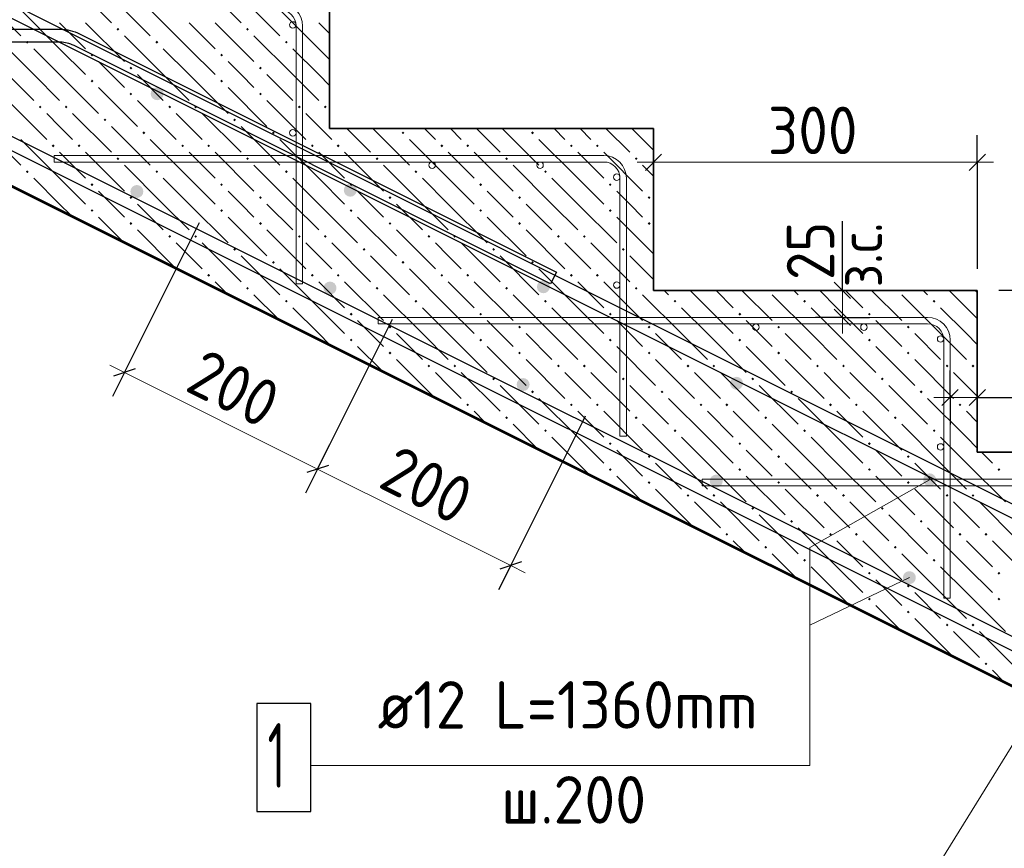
# Model space of a CAD drawing. Header units: millimetres. Extents: x 0 to 21000, y -5 to 14850.
# Tile 6 of 23: x 8725 to 11005, y 10336 to 12256. Entities that reach past the tile are written whole.
import ezdxf

# ---------------------------------------------------------------- set-up
doc = ezdxf.new("R2010")
doc.units = ezdxf.units.MM
doc.layers.add('ЖБ Лестница', color=7, linetype='Continuous', lineweight=25, true_color=0xe0e0ff)
for name, color, linetype, lineweight in [('Лестница', 7, 'Continuous', 25), ('Обрамление проемов стержнями', 7, 'Continuous', 25), ('Позиционная метка линия выноска', 7, 'Continuous', 13), ('Размерная линия_ общее', 7, 'Continuous', 13), ('Фоновоя арматура Х1', 7, 'Continuous', 25)]:
    doc.layers.add(name, color=color, linetype=linetype, lineweight=lineweight)
doc.layers.add('Размерная выноска', color=7, linetype='Continuous')
doc.styles.add('ISOCPEUR', font='txt')

msp = doc.modelspace()

# ---------------------------------------------------------------- hatches: boundary and pattern name
at = {"layer": 'ЖБ Лестница', "linetype": 'Continuous', "lineweight": 18, "transparency": 33554687}
for points in [[(8949.7, 12233.4), (8952.9, 12236.7), (8956.2, 12233.4), (8952.9, 12230.2)], [(9249.7, 12233.4), (9252.9, 12236.7), (9256.2, 12233.4), (9252.9, 12230.2)], [(8739.7, 12203.4), (8742.9, 12206.7), (8746.2, 12203.4), (8742.9, 12200.2)], [(9039.7, 12203.4), (9042.9, 12206.7), (9046.2, 12203.4), (9042.9, 12200.2)], [(9339.7, 12203.4), (9342.9, 12206.7), (9346.2, 12203.4), (9342.9, 12200.2)], [(8889.7, 12173.4), (8892.9, 12176.7), (8896.2, 12173.4), (8892.9, 12170.2)], [(9189.7, 12173.4), (9192.9, 12176.7), (9196.2, 12173.4), (9192.9, 12170.2)], [(8979.7, 12143.4), (8982.9, 12146.7), (8986.2, 12143.4), (8982.9, 12140.2)], [(9279.7, 12143.4), (9282.9, 12146.7), (9286.2, 12143.4), (9282.9, 12140.2)], [(8889.7, 12113.4), (8892.9, 12116.7), (8896.2, 12113.4), (8892.9, 12110.2)], [(9189.7, 12113.4), (9192.9, 12116.7), (9196.2, 12113.4), (9192.9, 12110.2)], [(8979.7, 12083.4), (8982.9, 12086.7), (8986.2, 12083.4), (8982.9, 12080.2)], [(9279.7, 12083.4), (9282.9, 12086.7), (9286.2, 12083.4), (9282.9, 12080.2)], [(8769.7, 12053.4), (8772.9, 12056.7), (8776.2, 12053.4), (8772.9, 12050.2)], [(8829.7, 12053.4), (8832.9, 12056.7), (8836.2, 12053.4), (8832.9, 12050.2)], [(9069.7, 12053.4), (9072.9, 12056.7), (9076.2, 12053.4), (9072.9, 12050.2)], [(9129.7, 12053.4), (9132.9, 12056.7), (9136.2, 12053.4), (9132.9, 12050.2)], [(9369.7, 12053.4), (9372.9, 12056.7), (9376.2, 12053.4), (9372.9, 12050.2)], [(9429.7, 12053.4), (9432.9, 12056.7), (9436.2, 12053.4), (9432.9, 12050.2)], [(8919.7, 12023.4), (8922.9, 12026.7), (8926.2, 12023.4), (8922.9, 12020.2)], [(9219.7, 12023.4), (9222.9, 12026.7), (9226.2, 12023.4), (9222.9, 12020.2)], [(9009.7, 11993.4), (9012.9, 11996.7), (9016.2, 11993.4), (9012.9, 11990.2)], [(9309.7, 11993.4), (9312.9, 11996.7), (9316.2, 11993.4), (9312.9, 11990.2)], [(9609.7, 11993.4), (9612.9, 11996.7), (9616.2, 11993.4), (9612.9, 11990.2)], [(9909.7, 11993.4), (9912.9, 11996.7), (9916.2, 11993.4), (9912.9, 11990.2)], [(8799.7, 11963.4), (8802.9, 11966.7), (8806.2, 11963.4), (8802.9, 11960.2)], [(8859.7, 11963.4), (8862.9, 11966.7), (8866.2, 11963.4), (8862.9, 11960.2)], [(9099.7, 11963.4), (9102.9, 11966.7), (9106.2, 11963.4), (9102.9, 11960.2)], [(9159.7, 11963.4), (9162.9, 11966.7), (9166.2, 11963.4), (9162.9, 11960.2)], [(9399.7, 11963.4), (9402.9, 11966.7), (9406.2, 11963.4), (9402.9, 11960.2)], [(9459.7, 11963.4), (9462.9, 11966.7), (9466.2, 11963.4), (9462.9, 11960.2)], [(9699.7, 11963.4), (9702.9, 11966.7), (9706.2, 11963.4), (9702.9, 11960.2)], [(9759.7, 11963.4), (9762.9, 11966.7), (9766.2, 11963.4), (9762.9, 11960.2)], [(9999.7, 11963.4), (10002.9, 11966.7), (10006.2, 11963.4), (10002.9, 11960.2)], [(10059.7, 11963.4), (10062.9, 11966.7), (10066.2, 11963.4), (10062.9, 11960.2)], [(8949.7, 11933.4), (8952.9, 11936.7), (8956.2, 11933.4), (8952.9, 11930.2)], [(9249.7, 11933.4), (9252.9, 11936.7), (9256.2, 11933.4), (9252.9, 11930.2)], [(9549.7, 11933.4), (9552.9, 11936.7), (9556.2, 11933.4), (9552.9, 11930.2)], [(9849.7, 11933.4), (9852.9, 11936.7), (9856.2, 11933.4), (9852.9, 11930.2)], [(10149.7, 11933.4), (10152.9, 11936.7), (10156.2, 11933.4), (10152.9, 11930.2)], [(8739.7, 11903.4), (8742.9, 11906.7), (8746.2, 11903.4), (8742.9, 11900.2)], [(9039.7, 11903.4), (9042.9, 11906.7), (9046.2, 11903.4), (9042.9, 11900.2)], [(9339.7, 11903.4), (9342.9, 11906.7), (9346.2, 11903.4), (9342.9, 11900.2)], [(9639.7, 11903.4), (9642.9, 11906.7), (9646.2, 11903.4), (9642.9, 11900.2)], [(9939.7, 11903.4), (9942.9, 11906.7), (9946.2, 11903.4), (9942.9, 11900.2)], [(8889.7, 11873.4), (8892.9, 11876.7), (8896.2, 11873.4), (8892.9, 11870.2)], [(9189.7, 11873.4), (9192.9, 11876.7), (9196.2, 11873.4), (9192.9, 11870.2)], [(9489.7, 11873.4), (9492.9, 11876.7), (9496.2, 11873.4), (9492.9, 11870.2)], [(9789.7, 11873.4), (9792.9, 11876.7), (9796.2, 11873.4), (9792.9, 11870.2)], [(10089.7, 11873.4), (10092.9, 11876.7), (10096.2, 11873.4), (10092.9, 11870.2)], [(8979.7, 11843.4), (8982.9, 11846.7), (8986.2, 11843.4), (8982.9, 11840.2)], [(9279.7, 11843.4), (9282.9, 11846.7), (9286.2, 11843.4), (9282.9, 11840.2)], [(9579.7, 11843.4), (9582.9, 11846.7), (9586.2, 11843.4), (9582.9, 11840.2)], [(9879.7, 11843.4), (9882.9, 11846.7), (9886.2, 11843.4), (9882.9, 11840.2)], [(10179.7, 11843.4), (10182.9, 11846.7), (10186.2, 11843.4), (10182.9, 11840.2)], [(8889.7, 11813.4), (8892.9, 11816.7), (8896.2, 11813.4), (8892.9, 11810.2)], [(9189.7, 11813.4), (9192.9, 11816.7), (9196.2, 11813.4), (9192.9, 11810.2)], [(9489.7, 11813.4), (9492.9, 11816.7), (9496.2, 11813.4), (9492.9, 11810.2)], [(9789.7, 11813.4), (9792.9, 11816.7), (9796.2, 11813.4), (9792.9, 11810.2)], [(10089.7, 11813.4), (10092.9, 11816.7), (10096.2, 11813.4), (10092.9, 11810.2)], [(8979.7, 11783.4), (8982.9, 11786.7), (8986.2, 11783.4), (8982.9, 11780.2)], [(9279.7, 11783.4), (9282.9, 11786.7), (9286.2, 11783.4), (9282.9, 11780.2)], [(9579.7, 11783.4), (9582.9, 11786.7), (9586.2, 11783.4), (9582.9, 11780.2)], [(9879.7, 11783.4), (9882.9, 11786.7), (9886.2, 11783.4), (9882.9, 11780.2)], [(10179.7, 11783.4), (10182.9, 11786.7), (10186.2, 11783.4), (10182.9, 11780.2)], [(9069.7, 11753.4), (9072.9, 11756.7), (9076.2, 11753.4), (9072.9, 11750.2)], [(9129.7, 11753.4), (9132.9, 11756.7), (9136.2, 11753.4), (9132.9, 11750.2)], [(9369.7, 11753.4), (9372.9, 11756.7), (9376.2, 11753.4), (9372.9, 11750.2)], [(9429.7, 11753.4), (9432.9, 11756.7), (9436.2, 11753.4), (9432.9, 11750.2)], [(9669.7, 11753.4), (9672.9, 11756.7), (9676.2, 11753.4), (9672.9, 11750.2)], [(9729.7, 11753.4), (9732.9, 11756.7), (9736.2, 11753.4), (9732.9, 11750.2)], [(9969.7, 11753.4), (9972.9, 11756.7), (9976.2, 11753.4), (9972.9, 11750.2)], [(10029.7, 11753.4), (10032.9, 11756.7), (10036.2, 11753.4), (10032.9, 11750.2)], [(9219.7, 11723.4), (9222.9, 11726.7), (9226.2, 11723.4), (9222.9, 11720.2)], [(9519.7, 11723.4), (9522.9, 11726.7), (9526.2, 11723.4), (9522.9, 11720.2)], [(9819.7, 11723.4), (9822.9, 11726.7), (9826.2, 11723.4), (9822.9, 11720.2)], [(10119.7, 11723.4), (10122.9, 11726.7), (10126.2, 11723.4), (10122.9, 11720.2)], [(9309.7, 11693.4), (9312.9, 11696.7), (9316.2, 11693.4), (9312.9, 11690.2)], [(9609.7, 11693.4), (9612.9, 11696.7), (9616.2, 11693.4), (9612.9, 11690.2)], [(9909.7, 11693.4), (9912.9, 11696.7), (9916.2, 11693.4), (9912.9, 11690.2)], [(9159.7, 11663.4), (9162.9, 11666.7), (9166.2, 11663.4), (9162.9, 11660.2)], [(9399.7, 11663.4), (9402.9, 11666.7), (9406.2, 11663.4), (9402.9, 11660.2)], [(9459.7, 11663.4), (9462.9, 11666.7), (9466.2, 11663.4), (9462.9, 11660.2)], [(9699.7, 11663.4), (9702.9, 11666.7), (9706.2, 11663.4), (9702.9, 11660.2)], [(9759.7, 11663.4), (9762.9, 11666.7), (9766.2, 11663.4), (9762.9, 11660.2)], [(9999.7, 11663.4), (10002.9, 11666.7), (10006.2, 11663.4), (10002.9, 11660.2)], [(10059.7, 11663.4), (10062.9, 11666.7), (10066.2, 11663.4), (10062.9, 11660.2)], [(9249.7, 11633.4), (9252.9, 11636.7), (9256.2, 11633.4), (9252.9, 11630.2)], [(9549.7, 11633.4), (9552.9, 11636.7), (9556.2, 11633.4), (9552.9, 11630.2)], [(9849.7, 11633.4), (9852.9, 11636.7), (9856.2, 11633.4), (9852.9, 11630.2)], [(10149.7, 11633.4), (10152.9, 11636.7), (10156.2, 11633.4), (10152.9, 11630.2)], [(9339.7, 11603.4), (9342.9, 11606.7), (9346.2, 11603.4), (9342.9, 11600.2)], [(9639.7, 11603.4), (9642.9, 11606.7), (9646.2, 11603.4), (9642.9, 11600.2)], [(9939.7, 11603.4), (9942.9, 11606.7), (9946.2, 11603.4), (9942.9, 11600.2)], [(10239.7, 11603.4), (10242.9, 11606.7), (10246.2, 11603.4), (10242.9, 11600.2)], [(10539.7, 11603.4), (10542.9, 11606.7), (10546.2, 11603.4), (10542.9, 11600.2)], [(10839.7, 11603.4), (10842.9, 11606.7), (10846.2, 11603.4), (10842.9, 11600.2)], [(9489.7, 11573.4), (9492.9, 11576.7), (9496.2, 11573.4), (9492.9, 11570.2)], [(9789.7, 11573.4), (9792.9, 11576.7), (9796.2, 11573.4), (9792.9, 11570.2)], [(10089.7, 11573.4), (10092.9, 11576.7), (10096.2, 11573.4), (10092.9, 11570.2)], [(10389.7, 11573.4), (10392.9, 11576.7), (10396.2, 11573.4), (10392.9, 11570.2)], [(10689.7, 11573.4), (10692.9, 11576.7), (10696.2, 11573.4), (10692.9, 11570.2)], [(9579.7, 11543.4), (9582.9, 11546.7), (9586.2, 11543.4), (9582.9, 11540.2)], [(9879.7, 11543.4), (9882.9, 11546.7), (9886.2, 11543.4), (9882.9, 11540.2)], [(10179.7, 11543.4), (10182.9, 11546.7), (10186.2, 11543.4), (10182.9, 11540.2)], [(10479.7, 11543.4), (10482.9, 11546.7), (10486.2, 11543.4), (10482.9, 11540.2)], [(10779.7, 11543.4), (10782.9, 11546.7), (10786.2, 11543.4), (10782.9, 11540.2)], [(9489.7, 11513.4), (9492.9, 11516.7), (9496.2, 11513.4), (9492.9, 11510.2)], [(9789.7, 11513.4), (9792.9, 11516.7), (9796.2, 11513.4), (9792.9, 11510.2)], [(10089.7, 11513.4), (10092.9, 11516.7), (10096.2, 11513.4), (10092.9, 11510.2)], [(10389.7, 11513.4), (10392.9, 11516.7), (10396.2, 11513.4), (10392.9, 11510.2)], [(10689.7, 11513.4), (10692.9, 11516.7), (10696.2, 11513.4), (10692.9, 11510.2)], [(9579.7, 11483.4), (9582.9, 11486.7), (9586.2, 11483.4), (9582.9, 11480.2)], [(9879.7, 11483.4), (9882.9, 11486.7), (9886.2, 11483.4), (9882.9, 11480.2)], [(10179.7, 11483.4), (10182.9, 11486.7), (10186.2, 11483.4), (10182.9, 11480.2)], [(10479.7, 11483.4), (10482.9, 11486.7), (10486.2, 11483.4), (10482.9, 11480.2)], [(10779.7, 11483.4), (10782.9, 11486.7), (10786.2, 11483.4), (10782.9, 11480.2)], [(9669.7, 11453.4), (9672.9, 11456.7), (9676.2, 11453.4), (9672.9, 11450.2)], [(9729.7, 11453.4), (9732.9, 11456.7), (9736.2, 11453.4), (9732.9, 11450.2)], [(9969.7, 11453.4), (9972.9, 11456.7), (9976.2, 11453.4), (9972.9, 11450.2)], [(10029.7, 11453.4), (10032.9, 11456.7), (10036.2, 11453.4), (10032.9, 11450.2)], [(10269.7, 11453.4), (10272.9, 11456.7), (10276.2, 11453.4), (10272.9, 11450.2)], [(10329.7, 11453.4), (10332.9, 11456.7), (10336.2, 11453.4), (10332.9, 11450.2)], [(10569.7, 11453.4), (10572.9, 11456.7), (10576.2, 11453.4), (10572.9, 11450.2)], [(10629.7, 11453.4), (10632.9, 11456.7), (10636.2, 11453.4), (10632.9, 11450.2)], [(10869.7, 11453.4), (10872.9, 11456.7), (10876.2, 11453.4), (10872.9, 11450.2)], [(10929.7, 11453.4), (10932.9, 11456.7), (10936.2, 11453.4), (10932.9, 11450.2)], [(9819.7, 11423.4), (9822.9, 11426.7), (9826.2, 11423.4), (9822.9, 11420.2)], [(10119.7, 11423.4), (10122.9, 11426.7), (10126.2, 11423.4), (10122.9, 11420.2)], [(10419.7, 11423.4), (10422.9, 11426.7), (10426.2, 11423.4), (10422.9, 11420.2)], [(10719.7, 11423.4), (10722.9, 11426.7), (10726.2, 11423.4), (10722.9, 11420.2)], [(9909.7, 11393.4), (9912.9, 11396.7), (9916.2, 11393.4), (9912.9, 11390.2)], [(10209.7, 11393.4), (10212.9, 11396.7), (10216.2, 11393.4), (10212.9, 11390.2)], [(10509.7, 11393.4), (10512.9, 11396.7), (10516.2, 11393.4), (10512.9, 11390.2)], [(10809.7, 11393.4), (10812.9, 11396.7), (10816.2, 11393.4), (10812.9, 11390.2)], [(9759.7, 11363.4), (9762.9, 11366.7), (9766.2, 11363.4), (9762.9, 11360.2)], [(9999.7, 11363.4), (10002.9, 11366.7), (10006.2, 11363.4), (10002.9, 11360.2)], [(10059.7, 11363.4), (10062.9, 11366.7), (10066.2, 11363.4), (10062.9, 11360.2)], [(10299.7, 11363.4), (10302.9, 11366.7), (10306.2, 11363.4), (10302.9, 11360.2)], [(10359.7, 11363.4), (10362.9, 11366.7), (10366.2, 11363.4), (10362.9, 11360.2)], [(10599.7, 11363.4), (10602.9, 11366.7), (10606.2, 11363.4), (10602.9, 11360.2)], [(10659.7, 11363.4), (10662.9, 11366.7), (10666.2, 11363.4), (10662.9, 11360.2)], [(10899.7, 11363.4), (10902.9, 11366.7), (10906.2, 11363.4), (10902.9, 11360.2)], [(9849.7, 11333.4), (9852.9, 11336.7), (9856.2, 11333.4), (9852.9, 11330.2)], [(10149.7, 11333.4), (10152.9, 11336.7), (10156.2, 11333.4), (10152.9, 11330.2)], [(10449.7, 11333.4), (10452.9, 11336.7), (10456.2, 11333.4), (10452.9, 11330.2)], [(10749.7, 11333.4), (10752.9, 11336.7), (10756.2, 11333.4), (10752.9, 11330.2)], [(9939.7, 11303.4), (9942.9, 11306.7), (9946.2, 11303.4), (9942.9, 11300.2)], [(10239.7, 11303.4), (10242.9, 11306.7), (10246.2, 11303.4), (10242.9, 11300.2)], [(10539.7, 11303.4), (10542.9, 11306.7), (10546.2, 11303.4), (10542.9, 11300.2)], [(10839.7, 11303.4), (10842.9, 11306.7), (10846.2, 11303.4), (10842.9, 11300.2)], [(10089.7, 11273.4), (10092.9, 11276.7), (10096.2, 11273.4), (10092.9, 11270.2)], [(10389.7, 11273.4), (10392.9, 11276.7), (10396.2, 11273.4), (10392.9, 11270.2)], [(10689.7, 11273.4), (10692.9, 11276.7), (10696.2, 11273.4), (10692.9, 11270.2)], [(10179.7, 11243.4), (10182.9, 11246.7), (10186.2, 11243.4), (10182.9, 11240.2)], [(10479.7, 11243.4), (10482.9, 11246.7), (10486.2, 11243.4), (10482.9, 11240.2)], [(10779.7, 11243.4), (10782.9, 11246.7), (10786.2, 11243.4), (10782.9, 11240.2)], [(10089.7, 11213.4), (10092.9, 11216.7), (10096.2, 11213.4), (10092.9, 11210.2)], [(10389.7, 11213.4), (10392.9, 11216.7), (10396.2, 11213.4), (10392.9, 11210.2)], [(10689.7, 11213.4), (10692.9, 11216.7), (10696.2, 11213.4), (10692.9, 11210.2)], [(10989.7, 11213.4), (10992.9, 11216.7), (10996.2, 11213.4), (10992.9, 11210.2)], [(10179.7, 11183.4), (10182.9, 11186.7), (10186.2, 11183.4), (10182.9, 11180.2)], [(10479.7, 11183.4), (10482.9, 11186.7), (10486.2, 11183.4), (10482.9, 11180.2)], [(10779.7, 11183.4), (10782.9, 11186.7), (10786.2, 11183.4), (10782.9, 11180.2)], [(10269.7, 11153.4), (10272.9, 11156.7), (10276.2, 11153.4), (10272.9, 11150.2)], [(10329.7, 11153.4), (10332.9, 11156.7), (10336.2, 11153.4), (10332.9, 11150.2)], [(10569.7, 11153.4), (10572.9, 11156.7), (10576.2, 11153.4), (10572.9, 11150.2)], [(10629.7, 11153.4), (10632.9, 11156.7), (10636.2, 11153.4), (10632.9, 11150.2)], [(10869.7, 11153.4), (10872.9, 11156.7), (10876.2, 11153.4), (10872.9, 11150.2)], [(10929.7, 11153.4), (10932.9, 11156.7), (10936.2, 11153.4), (10932.9, 11150.2)], [(10419.7, 11123.4), (10422.9, 11126.7), (10426.2, 11123.4), (10422.9, 11120.2)], [(10719.7, 11123.4), (10722.9, 11126.7), (10726.2, 11123.4), (10722.9, 11120.2)], [(10509.7, 11093.4), (10512.9, 11096.7), (10516.2, 11093.4), (10512.9, 11090.2)], [(10809.7, 11093.4), (10812.9, 11096.7), (10816.2, 11093.4), (10812.9, 11090.2)], [(10359.7, 11063.4), (10362.9, 11066.7), (10366.2, 11063.4), (10362.9, 11060.2)], [(10599.7, 11063.4), (10602.9, 11066.7), (10606.2, 11063.4), (10602.9, 11060.2)], [(10659.7, 11063.4), (10662.9, 11066.7), (10666.2, 11063.4), (10662.9, 11060.2)], [(10899.7, 11063.4), (10902.9, 11066.7), (10906.2, 11063.4), (10902.9, 11060.2)], [(10959.7, 11063.4), (10962.9, 11066.7), (10966.2, 11063.4), (10962.9, 11060.2)], [(10449.7, 11033.4), (10452.9, 11036.7), (10456.2, 11033.4), (10452.9, 11030.2)], [(10749.7, 11033.4), (10752.9, 11036.7), (10756.2, 11033.4), (10752.9, 11030.2)], [(10539.7, 11003.4), (10542.9, 11006.7), (10546.2, 11003.4), (10542.9, 11000.2)], [(10839.7, 11003.4), (10842.9, 11006.7), (10846.2, 11003.4), (10842.9, 11000.2)], [(10689.7, 10973.4), (10692.9, 10976.7), (10696.2, 10973.4), (10692.9, 10970.2)], [(10989.7, 10973.4), (10992.9, 10976.7), (10996.2, 10973.4), (10992.9, 10970.2)], [(10779.7, 10943.4), (10782.9, 10946.7), (10786.2, 10943.4), (10782.9, 10940.2)], [(10689.7, 10913.4), (10692.9, 10916.7), (10696.2, 10913.4), (10692.9, 10910.2)], [(10989.7, 10913.4), (10992.9, 10916.7), (10996.2, 10913.4), (10992.9, 10910.2)], [(10779.7, 10883.4), (10782.9, 10886.7), (10786.2, 10883.4), (10782.9, 10880.2)], [(10869.7, 10853.4), (10872.9, 10856.7), (10876.2, 10853.4), (10872.9, 10850.2)], [(10929.7, 10853.4), (10932.9, 10856.7), (10936.2, 10853.4), (10932.9, 10850.2)], [(10959.7, 10763.4), (10962.9, 10766.7), (10966.2, 10763.4), (10962.9, 10760.2)]]:
    msp.add_hatch(color=7, dxfattribs=at).paths.add_polyline_path(points, flags=16)
at = {"layer": 'Фоновоя арматура Х1', "linetype": 'Continuous', "lineweight": 35, "transparency": 33554687}
for points in [[(9058.7, 12084.1), (9057.6, 12089.8), (9054.3, 12094.7), (9049.5, 12097.9), (9043.7, 12099.1), (9038, 12097.9), (9033.1, 12094.7), (9029.9, 12089.8), (9028.7, 12084.1), (9029.9, 12078.4), (9033.1, 12073.5), (9038, 12070.2), (9043.7, 12069.1), (9049.5, 12070.2), (9054.3, 12073.5), (9057.6, 12078.4)], [(9011.8, 11857.6), (9010.6, 11863.3), (9007.4, 11868.2), (9002.5, 11871.4), (8996.8, 11872.6), (8991, 11871.4), (8986.2, 11868.2), (8982.9, 11863.3), (8981.8, 11857.6), (8982.9, 11851.8), (8986.2, 11847), (8991, 11843.7), (8996.8, 11842.6), (9002.5, 11843.7), (9007.4, 11847), (9010.6, 11851.8)], [(9505.9, 11860.5), (9504.8, 11866.2), (9501.5, 11871.1), (9496.7, 11874.3), (9490.9, 11875.5), (9485.2, 11874.3), (9480.3, 11871.1), (9477.1, 11866.2), (9475.9, 11860.5), (9477.1, 11854.7), (9480.3, 11849.9), (9485.2, 11846.6), (9490.9, 11845.5), (9496.7, 11846.6), (9501.5, 11849.9), (9504.8, 11854.7)], [(9953.1, 11636.9), (9952, 11642.6), (9948.7, 11647.5), (9943.9, 11650.7), (9938.1, 11651.9), (9932.4, 11650.7), (9927.5, 11647.5), (9924.3, 11642.6), (9923.1, 11636.9), (9924.3, 11631.1), (9927.5, 11626.3), (9932.4, 11623), (9938.1, 11621.9), (9943.9, 11623), (9948.7, 11626.3), (9952, 11631.1)], [(9459, 11634), (9457.8, 11639.7), (9454.6, 11644.6), (9449.7, 11647.8), (9444, 11649), (9438.2, 11647.8), (9433.4, 11644.6), (9430.1, 11639.7), (9429, 11634), (9430.1, 11628.2), (9433.4, 11623.4), (9438.2, 11620.1), (9444, 11619), (9449.7, 11620.1), (9454.6, 11623.4), (9457.8, 11628.2)], [(9906.2, 11410.4), (9905, 11416.1), (9901.8, 11421), (9896.9, 11424.2), (9891.2, 11425.4), (9885.4, 11424.2), (9880.6, 11421), (9877.3, 11416.1), (9876.2, 11410.4), (9877.3, 11404.6), (9880.6, 11399.7), (9885.4, 11396.5), (9891.2, 11395.4), (9896.9, 11396.5), (9901.8, 11399.7), (9905, 11404.6)], [(10400.4, 11413.3), (10399.2, 11419), (10396, 11423.9), (10391.1, 11427.1), (10385.4, 11428.3), (10379.6, 11427.1), (10374.7, 11423.9), (10371.5, 11419), (10370.4, 11413.3), (10371.5, 11407.5), (10374.7, 11402.7), (10379.6, 11399.4), (10385.4, 11398.3), (10391.1, 11399.4), (10396, 11402.7), (10399.2, 11407.5)], [(10353.4, 11186.7), (10352.3, 11192.5), (10349, 11197.4), (10344.1, 11200.6), (10338.4, 11201.8), (10332.7, 11200.6), (10327.8, 11197.4), (10324.5, 11192.5), (10323.4, 11186.7), (10324.5, 11181), (10327.8, 11176.1), (10332.7, 11172.9), (10338.4, 11171.7), (10344.1, 11172.9), (10349, 11176.1), (10352.3, 11181)], [(10847.6, 11189.7), (10846.4, 11195.4), (10843.2, 11200.3), (10838.3, 11203.5), (10832.6, 11204.7), (10826.8, 11203.5), (10822, 11200.3), (10818.7, 11195.4), (10817.6, 11189.7), (10818.7, 11183.9), (10822, 11179.1), (10826.8, 11175.8), (10832.6, 11174.7), (10838.3, 11175.8), (10843.2, 11179.1), (10846.4, 11183.9)], [(10800.6, 10963.1), (10799.5, 10968.9), (10796.2, 10973.8), (10791.4, 10977), (10785.6, 10978.1), (10779.9, 10977), (10775, 10973.8), (10771.8, 10968.9), (10770.6, 10963.1), (10771.8, 10957.4), (10775, 10952.5), (10779.9, 10949.3), (10785.6, 10948.1), (10791.4, 10949.3), (10796.2, 10952.5), (10799.5, 10957.4)]]:
    msp.add_hatch(color=7, dxfattribs=at).paths.add_polyline_path(points)

# ---------------------------------------------------------------- linework, layer by layer
at = {"color": 7, "linetype": 'Continuous', "lineweight": 25, "transparency": 33554687}
for points in [[(13933.5, 9338.9), (7632.7, 12489.3), (7628.9, 12491), (7625.1, 12492.5), (7621.1, 12493.8), (7617.2, 12494.8), (7613.2, 12495.6), (7609.1, 12496.2), (7605, 12496.6), (7600.8, 12496.8), (6371.2, 12496.8), (6371.2, 12526.8), (7601.4, 12526.8), (7607, 12526.6), (7612.8, 12526), (7618.5, 12525.2), (7624.1, 12524), (7629.6, 12522.5), (7635.1, 12520.8), (7640.5, 12518.7), (7645.6, 12516.4), (13946.4, 9366)], [(5752.7, 12514.7), (8239.6, 12514.7), (8245.2, 12514.5), (8251, 12513.9), (8256.6, 12513.1), (8262.3, 12511.9), (8267.8, 12510.4), (8273.3, 12508.7), (8278.6, 12506.6), (8283.8, 12504.3), (14581.7, 9355.3)], [(14568.8, 9328.2), (8270.9, 12477.2), (8267.1, 12478.9), (8263.2, 12480.4), (8259.3, 12481.7), (8255.4, 12482.7), (8251.4, 12483.5), (8247.3, 12484.2), (8243.2, 12484.5), (8239, 12484.7), (5752.7, 12484.7), (5752.7, 12514.7)]]:
    msp.add_lwpolyline(points, dxfattribs=at)
at = {"color": 38, "linetype": 'Continuous', "lineweight": 25, "true_color": 0x5f1e0f, "transparency": 33554687}
msp.add_lwpolyline([(9954.9, 11644), (8851.2, 12195.9), (8847.3, 12197.6), (8843.5, 12199.1), (8839.6, 12200.4), (8835.6, 12201.4), (8831.6, 12202.3), (8827.5, 12202.9), (8823.4, 12203.3), (8819.2, 12203.4), (6330.4, 12203.4), (6330.4, 12233.4), (8819.8, 12233.4), (8825.5, 12233.2), (8831.2, 12232.7), (8836.9, 12231.8), (8842.5, 12230.6), (8848, 12229.2), (8853.5, 12227.4), (8858.9, 12225.3), (8864, 12223), (9968.3, 11670.9), (9954.9, 11644)], dxfattribs=at)
at = {"layer": 'ЖБ Лестница', "color": 7, "linetype": 'Continuous', "lineweight": 35, "transparency": 33554687}
for p, q in [((9442.9, 12003.4), (9442.9, 12378.4)), ((8192.9, 12128.4), (13942.9, 9253.4)), ((10192.9, 12003.4), (9442.9, 12003.4)), ((10192.9, 11628.4), (10192.9, 12003.4)), ((10942.9, 11628.4), (10192.9, 11628.4)), ((10942.9, 11253.4), (10942.9, 11628.4)), ((11692.9, 11253.4), (10942.9, 11253.4))]:
    msp.add_line(p, q, dxfattribs=at)
at = {"layer": 'ЖБ Лестница', "color": 9, "linetype": 'Continuous', "lineweight": 18, "true_color": 0xc7c7c7, "transparency": 33554687}
for p, q in [((8847.9, 12338.4), (8937.9, 12248.4)), ((9147.9, 12338.4), (9237.9, 12248.4)), ((8637.9, 12308.4), (8727.9, 12218.4)), ((8937.9, 12308.4), (9027.9, 12218.4)), ((9237.9, 12308.4), (9327.9, 12218.4)), ((8817.9, 12188.4), (8727.9, 12278.4)), ((9117.9, 12188.4), (9027.9, 12278.4)), ((9417.9, 12188.4), (9327.9, 12278.4)), ((8817.9, 12248.4), (8877.9, 12188.4)), ((8877.9, 12248.4), (8967.9, 12158.4)), ((9117.9, 12248.4), (9177.9, 12188.4)), ((9177.9, 12248.4), (9267.9, 12158.4)), ((9417.9, 12248.4), (9442.9, 12223.4)), ((8757.9, 12128.4), (8667.9, 12218.4)), ((9057.9, 12128.4), (8967.9, 12218.4)), ((9357.9, 12128.4), (9267.9, 12218.4)), ((8757.9, 12188.4), (8817.9, 12128.4)), ((8817.9, 12188.4), (8877.9, 12128.4)), ((9057.9, 12188.4), (9117.9, 12128.4)), ((9117.9, 12188.4), (9177.9, 12128.4)), ((9357.9, 12188.4), (9417.9, 12128.4)), ((9417.9, 12188.4), (9442.9, 12163.4)), ((8937.9, 12128.4), (8907.9, 12158.4)), ((9237.9, 12128.4), (9207.9, 12158.4)), ((8697.9, 12128.4), (8757.9, 12068.4)), ((8757.9, 12128.4), (8817.9, 12068.4)), ((8817.9, 12128.4), (8907.9, 12038.4)), ((8967.9, 12098.4), (8937.9, 12128.4)), ((8997.9, 12128.4), (9057.9, 12068.4)), ((9057.9, 12128.4), (9117.9, 12068.4)), ((9117.9, 12128.4), (9207.9, 12038.4)), ((9267.9, 12098.4), (9237.9, 12128.4)), ((9297.9, 12128.4), (9357.9, 12068.4)), ((9357.9, 12128.4), (9417.9, 12068.4)), ((9417.9, 12128.4), (9442.9, 12103.4)), ((8907.9, 12098.4), (8997.9, 12008.4)), ((9207.9, 12098.4), (9297.9, 12008.4)), ((8697.9, 12068.4), (8787.9, 11978.4)), ((8997.9, 12068.4), (9087.9, 11978.4)), ((9297.9, 12068.4), (9387.9, 11978.4)), ((8817.9, 12008.4), (8787.9, 12038.4)), ((8847.9, 12038.4), (8937.9, 11948.4)), ((9117.9, 12008.4), (9087.9, 12038.4)), ((9147.9, 12038.4), (9237.9, 11948.4)), ((9417.9, 12008.4), (9387.9, 12038.4)), ((8637.9, 12008.4), (8727.9, 11918.4)), ((8847.9, 11978.4), (8817.9, 12008.4)), ((8937.9, 12008.4), (9027.9, 11918.4)), ((9147.9, 11978.4), (9117.9, 12008.4)), ((9237.9, 12008.4), (9327.9, 11918.4)), ((9447.9, 11978.4), (9417.9, 12008.4)), ((9482.9, 12003.4), (9537.9, 11948.4)), ((9542.9, 12003.4), (9627.9, 11918.4)), ((9662.9, 12003.4), (9687.9, 11978.4)), ((9747.9, 11978.4), (9722.9, 12003.4)), ((9782.9, 12003.4), (9837.9, 11948.4)), ((9842.9, 12003.4), (9927.9, 11918.4)), ((9962.9, 12003.4), (9987.9, 11978.4)), ((10047.9, 11978.4), (10022.9, 12003.4)), ((10082.9, 12003.4), (10137.9, 11948.4)), ((10142.9, 12003.4), (10192.9, 11953.4)), ((8817.9, 11888.4), (8727.9, 11978.4)), ((9117.9, 11888.4), (9027.9, 11978.4)), ((9417.9, 11888.4), (9327.9, 11978.4)), ((9717.9, 11888.4), (9627.9, 11978.4)), ((10017.9, 11888.4), (9927.9, 11978.4)), ((8817.9, 11948.4), (8877.9, 11888.4)), ((8877.9, 11948.4), (8967.9, 11858.4)), ((9117.9, 11948.4), (9177.9, 11888.4)), ((9177.9, 11948.4), (9267.9, 11858.4)), ((9417.9, 11948.4), (9477.9, 11888.4)), ((9477.9, 11948.4), (9567.9, 11858.4)), ((9717.9, 11948.4), (9777.9, 11888.4)), ((9777.9, 11948.4), (9867.9, 11858.4)), ((10017.9, 11948.4), (10077.9, 11888.4)), ((10077.9, 11948.4), (10167.9, 11858.4)), ((9057.9, 11828.4), (8967.9, 11918.4)), ((9357.9, 11828.4), (9267.9, 11918.4)), ((9657.9, 11828.4), (9567.9, 11918.4)), ((9957.9, 11828.4), (9867.9, 11918.4)), ((10192.9, 11893.4), (10167.9, 11918.4)), ((8757.9, 11888.4), (8817.9, 11828.4)), ((8817.9, 11888.4), (8877.9, 11828.4)), ((9057.9, 11888.4), (9117.9, 11828.4)), ((9117.9, 11888.4), (9177.9, 11828.4)), ((9357.9, 11888.4), (9417.9, 11828.4)), ((9417.9, 11888.4), (9477.9, 11828.4)), ((9657.9, 11888.4), (9717.9, 11828.4)), ((9717.9, 11888.4), (9777.9, 11828.4)), ((9957.9, 11888.4), (10017.9, 11828.4)), ((10017.9, 11888.4), (10077.9, 11828.4)), ((8937.9, 11828.4), (8907.9, 11858.4)), ((9237.9, 11828.4), (9207.9, 11858.4)), ((9537.9, 11828.4), (9507.9, 11858.4)), ((9837.9, 11828.4), (9807.9, 11858.4)), ((10137.9, 11828.4), (10107.9, 11858.4)), ((8817.9, 11828.4), (8842.9, 11803.4)), ((8967.9, 11798.4), (8937.9, 11828.4)), ((8997.9, 11828.4), (9057.9, 11768.4)), ((9057.9, 11828.4), (9117.9, 11768.4)), ((9117.9, 11828.4), (9207.9, 11738.4)), ((9267.9, 11798.4), (9237.9, 11828.4)), ((9297.9, 11828.4), (9357.9, 11768.4)), ((9357.9, 11828.4), (9417.9, 11768.4)), ((9417.9, 11828.4), (9507.9, 11738.4)), ((9567.9, 11798.4), (9537.9, 11828.4)), ((9597.9, 11828.4), (9657.9, 11768.4)), ((9657.9, 11828.4), (9717.9, 11768.4)), ((9717.9, 11828.4), (9807.9, 11738.4)), ((9867.9, 11798.4), (9837.9, 11828.4)), ((9897.9, 11828.4), (9957.9, 11768.4)), ((9957.9, 11828.4), (10017.9, 11768.4)), ((10017.9, 11828.4), (10107.9, 11738.4)), ((10167.9, 11798.4), (10137.9, 11828.4)), ((8907.9, 11798.4), (8962.9, 11743.4)), ((9207.9, 11798.4), (9297.9, 11708.4)), ((9507.9, 11798.4), (9597.9, 11708.4)), ((9807.9, 11798.4), (9897.9, 11708.4)), ((10107.9, 11798.4), (10192.9, 11713.4)), ((8997.9, 11768.4), (9082.9, 11683.4)), ((9297.9, 11768.4), (9387.9, 11678.4)), ((9597.9, 11768.4), (9687.9, 11678.4)), ((9897.9, 11768.4), (9987.9, 11678.4)), ((9117.9, 11708.4), (9087.9, 11738.4)), ((9147.9, 11738.4), (9237.9, 11648.4)), ((9417.9, 11708.4), (9387.9, 11738.4)), ((9447.9, 11738.4), (9537.9, 11648.4)), ((9717.9, 11708.4), (9687.9, 11738.4)), ((9747.9, 11738.4), (9837.9, 11648.4)), ((10017.9, 11708.4), (9987.9, 11738.4)), ((10047.9, 11738.4), (10137.9, 11648.4)), ((9147.9, 11678.4), (9117.9, 11708.4)), ((9237.9, 11708.4), (9327.9, 11618.4)), ((9447.9, 11678.4), (9417.9, 11708.4)), ((9537.9, 11708.4), (9627.9, 11618.4)), ((9747.9, 11678.4), (9717.9, 11708.4)), ((9837.9, 11708.4), (9927.9, 11618.4)), ((10047.9, 11678.4), (10017.9, 11708.4)), ((10137.9, 11708.4), (10192.9, 11653.4)), ((9417.9, 11588.4), (9327.9, 11678.4)), ((9717.9, 11588.4), (9627.9, 11678.4)), ((10017.9, 11588.4), (9927.9, 11678.4)), ((9177.9, 11648.4), (9202.9, 11623.4)), ((9417.9, 11648.4), (9477.9, 11588.4)), ((9477.9, 11648.4), (9567.9, 11558.4)), ((9717.9, 11648.4), (9777.9, 11588.4)), ((9777.9, 11648.4), (9867.9, 11558.4)), ((10017.9, 11648.4), (10077.9, 11588.4)), ((10077.9, 11648.4), (10167.9, 11558.4)), ((10217.9, 11628.4), (10227.9, 11618.4)), ((10317.9, 11588.4), (10277.9, 11628.4)), ((10337.9, 11628.4), (10377.9, 11588.4)), ((10397.9, 11628.4), (10467.9, 11558.4)), ((10517.9, 11628.4), (10527.9, 11618.4)), ((10617.9, 11588.4), (10577.9, 11628.4)), ((10637.9, 11628.4), (10677.9, 11588.4)), ((10697.9, 11628.4), (10767.9, 11558.4)), ((10817.9, 11628.4), (10827.9, 11618.4)), ((10917.9, 11588.4), (10877.9, 11628.4)), ((10937.9, 11628.4), (10942.9, 11623.4)), ((9322.9, 11563.4), (9267.9, 11618.4)), ((9657.9, 11528.4), (9567.9, 11618.4)), ((9957.9, 11528.4), (9867.9, 11618.4)), ((10257.9, 11528.4), (10167.9, 11618.4)), ((10557.9, 11528.4), (10467.9, 11618.4)), ((10857.9, 11528.4), (10767.9, 11618.4)), ((9357.9, 11588.4), (9417.9, 11528.4)), ((9417.9, 11588.4), (9477.9, 11528.4)), ((9657.9, 11588.4), (9717.9, 11528.4)), ((9717.9, 11588.4), (9777.9, 11528.4)), ((9957.9, 11588.4), (10017.9, 11528.4)), ((10017.9, 11588.4), (10077.9, 11528.4)), ((10257.9, 11588.4), (10317.9, 11528.4)), ((10317.9, 11588.4), (10377.9, 11528.4)), ((10557.9, 11588.4), (10617.9, 11528.4)), ((10617.9, 11588.4), (10677.9, 11528.4)), ((10857.9, 11588.4), (10917.9, 11528.4)), ((10917.9, 11588.4), (10942.9, 11563.4)), ((9537.9, 11528.4), (9507.9, 11558.4)), ((9837.9, 11528.4), (9807.9, 11558.4)), ((10137.9, 11528.4), (10107.9, 11558.4)), ((10437.9, 11528.4), (10407.9, 11558.4)), ((10737.9, 11528.4), (10707.9, 11558.4)), ((9417.9, 11528.4), (9442.9, 11503.4)), ((9567.9, 11498.4), (9537.9, 11528.4)), ((9597.9, 11528.4), (9657.9, 11468.4)), ((9657.9, 11528.4), (9717.9, 11468.4)), ((9717.9, 11528.4), (9807.9, 11438.4)), ((9867.9, 11498.4), (9837.9, 11528.4)), ((9897.9, 11528.4), (9957.9, 11468.4)), ((9957.9, 11528.4), (10017.9, 11468.4)), ((10017.9, 11528.4), (10107.9, 11438.4)), ((10167.9, 11498.4), (10137.9, 11528.4)), ((10197.9, 11528.4), (10257.9, 11468.4)), ((10257.9, 11528.4), (10317.9, 11468.4)), ((10317.9, 11528.4), (10407.9, 11438.4)), ((10467.9, 11498.4), (10437.9, 11528.4)), ((10497.9, 11528.4), (10557.9, 11468.4)), ((10557.9, 11528.4), (10617.9, 11468.4)), ((10617.9, 11528.4), (10707.9, 11438.4)), ((10767.9, 11498.4), (10737.9, 11528.4)), ((10797.9, 11528.4), (10857.9, 11468.4)), ((10857.9, 11528.4), (10917.9, 11468.4)), ((10917.9, 11528.4), (10942.9, 11503.4)), ((9507.9, 11498.4), (9562.9, 11443.4)), ((9807.9, 11498.4), (9897.9, 11408.4)), ((10107.9, 11498.4), (10197.9, 11408.4)), ((10407.9, 11498.4), (10497.9, 11408.4)), ((10707.9, 11498.4), (10797.9, 11408.4)), ((9597.9, 11468.4), (9682.9, 11383.4)), ((9897.9, 11468.4), (9987.9, 11378.4)), ((10197.9, 11468.4), (10287.9, 11378.4)), ((10497.9, 11468.4), (10587.9, 11378.4)), ((10797.9, 11468.4), (10887.9, 11378.4)), ((9717.9, 11408.4), (9687.9, 11438.4)), ((9747.9, 11438.4), (9837.9, 11348.4)), ((10017.9, 11408.4), (9987.9, 11438.4)), ((10047.9, 11438.4), (10137.9, 11348.4)), ((10317.9, 11408.4), (10287.9, 11438.4)), ((10347.9, 11438.4), (10437.9, 11348.4)), ((10617.9, 11408.4), (10587.9, 11438.4)), ((10647.9, 11438.4), (10737.9, 11348.4)), ((10917.9, 11408.4), (10887.9, 11438.4)), ((9747.9, 11378.4), (9717.9, 11408.4)), ((9837.9, 11408.4), (9927.9, 11318.4)), ((10047.9, 11378.4), (10017.9, 11408.4)), ((10137.9, 11408.4), (10227.9, 11318.4)), ((10347.9, 11378.4), (10317.9, 11408.4)), ((10437.9, 11408.4), (10527.9, 11318.4)), ((10647.9, 11378.4), (10617.9, 11408.4)), ((10737.9, 11408.4), (10827.9, 11318.4)), ((10942.9, 11383.4), (10917.9, 11408.4)), ((10017.9, 11288.4), (9927.9, 11378.4)), ((10317.9, 11288.4), (10227.9, 11378.4)), ((10617.9, 11288.4), (10527.9, 11378.4)), ((10917.9, 11288.4), (10827.9, 11378.4)), ((9777.9, 11348.4), (9802.9, 11323.4)), ((10017.9, 11348.4), (10077.9, 11288.4)), ((10077.9, 11348.4), (10167.9, 11258.4)), ((10317.9, 11348.4), (10377.9, 11288.4)), ((10377.9, 11348.4), (10467.9, 11258.4)), ((10617.9, 11348.4), (10677.9, 11288.4)), ((10677.9, 11348.4), (10767.9, 11258.4)), ((10917.9, 11348.4), (10942.9, 11323.4)), ((9922.9, 11263.4), (9867.9, 11318.4)), ((10257.9, 11228.4), (10167.9, 11318.4)), ((10557.9, 11228.4), (10467.9, 11318.4)), ((10857.9, 11228.4), (10767.9, 11318.4)), ((9957.9, 11288.4), (10017.9, 11228.4)), ((10017.9, 11288.4), (10077.9, 11228.4)), ((10257.9, 11288.4), (10317.9, 11228.4)), ((10317.9, 11288.4), (10377.9, 11228.4)), ((10557.9, 11288.4), (10617.9, 11228.4)), ((10617.9, 11288.4), (10677.9, 11228.4)), ((10857.9, 11288.4), (10917.9, 11228.4)), ((10917.9, 11288.4), (10942.9, 11263.4)), ((10137.9, 11228.4), (10107.9, 11258.4)), ((10437.9, 11228.4), (10407.9, 11258.4)), ((10737.9, 11228.4), (10707.9, 11258.4)), ((10952.9, 11253.4), (10977.9, 11228.4)), ((10017.9, 11228.4), (10042.9, 11203.4)), ((10167.9, 11198.4), (10137.9, 11228.4)), ((10197.9, 11228.4), (10257.9, 11168.4)), ((10257.9, 11228.4), (10317.9, 11168.4)), ((10317.9, 11228.4), (10407.9, 11138.4)), ((10467.9, 11198.4), (10437.9, 11228.4)), ((10497.9, 11228.4), (10557.9, 11168.4)), ((10557.9, 11228.4), (10617.9, 11168.4)), ((10617.9, 11228.4), (10707.9, 11138.4)), ((10767.9, 11198.4), (10737.9, 11228.4)), ((10797.9, 11228.4), (10857.9, 11168.4)), ((10857.9, 11228.4), (10917.9, 11168.4)), ((10917.9, 11228.4), (11007.9, 11138.4)), ((10107.9, 11198.4), (10162.9, 11143.4)), ((10407.9, 11198.4), (10497.9, 11108.4)), ((10707.9, 11198.4), (10797.9, 11108.4)), ((10197.9, 11168.4), (10282.9, 11083.4)), ((10497.9, 11168.4), (10587.9, 11078.4)), ((10797.9, 11168.4), (10887.9, 11078.4)), ((10317.9, 11108.4), (10287.9, 11138.4)), ((10347.9, 11138.4), (10437.9, 11048.4)), ((10617.9, 11108.4), (10587.9, 11138.4)), ((10647.9, 11138.4), (10737.9, 11048.4)), ((10917.9, 11108.4), (10887.9, 11138.4)), ((10947.9, 11138.4), (11037.9, 11048.4)), ((10347.9, 11078.4), (10317.9, 11108.4)), ((10437.9, 11108.4), (10527.9, 11018.4)), ((10647.9, 11078.4), (10617.9, 11108.4)), ((10737.9, 11108.4), (10827.9, 11018.4)), ((10947.9, 11078.4), (10917.9, 11108.4)), ((10617.9, 10988.4), (10527.9, 11078.4)), ((10917.9, 10988.4), (10827.9, 11078.4)), ((10377.9, 11048.4), (10402.9, 11023.4)), ((10617.9, 11048.4), (10677.9, 10988.4)), ((10677.9, 11048.4), (10767.9, 10958.4)), ((10917.9, 11048.4), (10977.9, 10988.4)), ((10977.9, 11048.4), (11067.9, 10958.4)), ((10522.9, 10963.4), (10467.9, 11018.4)), ((10857.9, 10928.4), (10767.9, 11018.4)), ((10557.9, 10988.4), (10617.9, 10928.4)), ((10617.9, 10988.4), (10677.9, 10928.4)), ((10857.9, 10988.4), (10917.9, 10928.4)), ((10917.9, 10988.4), (10977.9, 10928.4)), ((10737.9, 10928.4), (10707.9, 10958.4)), ((10617.9, 10928.4), (10642.9, 10903.4)), ((10767.9, 10898.4), (10737.9, 10928.4)), ((10797.9, 10928.4), (10857.9, 10868.4)), ((10857.9, 10928.4), (10917.9, 10868.4)), ((10917.9, 10928.4), (11007.9, 10838.4)), ((10707.9, 10898.4), (10762.9, 10843.4)), ((10797.9, 10868.4), (10882.9, 10783.4)), ((10917.9, 10808.4), (10887.9, 10838.4)), ((10947.9, 10838.4), (11037.9, 10748.4)), ((10947.9, 10778.4), (10917.9, 10808.4)), ((10977.9, 10748.4), (11002.9, 10723.4))]:
    msp.add_line(p, q, dxfattribs=at)
at = {"layer": 'Лестница', "color": 7, "linetype": 'Continuous', "lineweight": 25, "transparency": 33554687}
for p, q in [((9442.9, 12003.4), (9442.9, 12378.4)), ((8186.7, 12128.4), (13936.7, 9253.4)), ((10192.9, 12003.4), (9442.9, 12003.4)), ((10192.9, 11628.4), (10192.9, 12003.4)), ((10942.9, 11628.4), (10192.9, 11628.4)), ((10942.9, 11253.4), (10942.9, 11628.4)), ((11692.9, 11253.4), (10942.9, 11253.4))]:
    msp.add_line(p, q, dxfattribs=at)
at = {"layer": 'Обрамление проемов стержнями', "color": 7, "linetype": 'Continuous', "lineweight": 13, "transparency": 33554687}
for p, q in [((9365.4, 12240.9), (9365.4, 11643.4)), ((9380.4, 12240.9), (9380.4, 11643.4)), ((8805.4, 11925.9), (8805.4, 11940.9)), ((10077.9, 11940.9), (8805.4, 11940.9)), ((10077.9, 11925.9), (8805.4, 11925.9)), ((10115.4, 11888.4), (10115.4, 11290.9)), ((10130.4, 11888.4), (10130.4, 11290.9)), ((9365.4, 11643.4), (9380.4, 11643.4)), ((9555.4, 11550.9), (9555.4, 11565.9)), ((10827.9, 11565.9), (9555.4, 11565.9)), ((10827.9, 11550.9), (9555.4, 11550.9)), ((10865.4, 11513.4), (10865.4, 10915.9)), ((10880.4, 11513.4), (10880.4, 10915.9)), ((10115.4, 11290.9), (10130.4, 11290.9)), ((10305.4, 11175.9), (10305.4, 11190.9)), ((11577.9, 11190.9), (10305.4, 11190.9)), ((11577.9, 11175.9), (10305.4, 11175.9)), ((10865.4, 10915.9), (10880.4, 10915.9))]:
    msp.add_line(p, q, dxfattribs=at)
at = {"layer": 'Обрамление проемов стержнями', "color": 7, "linetype": 'Continuous', "lineweight": 18, "transparency": 33554687}
for centre in [(9357.9, 12243.4), (9357.9, 11993.4), (9680.4, 11918.4), (9930.4, 11918.4), (10107.9, 11890.9), (10107.9, 11640.9), (10430.4, 11543.4), (10680.4, 11543.4), (10857.9, 11515.9), (10857.9, 11265.9)]:
    msp.add_circle(centre, 7.5, dxfattribs=at)
at = {"layer": 'Обрамление проемов стержнями', "color": 7, "linetype": 'Continuous', "lineweight": 13, "transparency": 33554687}
for centre, radius in [((9327.9, 12240.9), 52.5), ((9327.9, 12240.9), 37.5), ((10077.9, 11888.4), 52.5), ((10077.9, 11888.4), 37.5), ((10827.9, 11513.4), 52.5), ((10827.9, 11513.4), 37.5)]:
    msp.add_arc(centre, radius, 0, 90, dxfattribs=at)
at = {"layer": 'Позиционная метка линия выноска', "color": 7, "linetype": 'Continuous', "lineweight": 13, "transparency": 33554687}
for points in [[(10832.5, 11189.7), (10555.2, 11032.7), (10555.2, 10853.1)], [(9399.3, 10528.1), (10555.2, 10528.1), (10555.2, 10853.1), (10785.6, 10963.2)], [(9511, 10110.1), (10736.3, 10110.1), (11135.5, 10754.8)]]:
    msp.add_lwpolyline(points, dxfattribs=at)
at = {"layer": 'Размерная выноска', "color": 7, "linetype": 'Continuous', "lineweight": -3, "transparency": 33554687}
for p, q in [((10630.4, 11628.5), (10630.4, 11788.6)), ((10942.9, 11380.6), (11175.4, 11380.6))]:
    msp.add_line(p, q, dxfattribs=at)
at = {"layer": 'Размерная линия_ общее', "color": 253, "linetype": 'Continuous', "lineweight": -3, "true_color": 0xa0a0a0, "transparency": 33554687}
for p, q in [((10192.9, 11925.3), (10192.9, 11987.8)), ((10942.9, 11925.3), (10942.9, 11987.8)), ((10192.9, 11925.3), (10192.9, 11862.8)), ((10192.9, 11925.3), (10192.9, 11678.4)), ((10942.9, 11925.3), (10942.9, 11862.8)), ((10942.9, 11925.3), (10942.9, 11678.4)), ((8968.1, 11438.3), (9141.6, 11785.4)), ((10630.4, 11628.5), (10567.9, 11628.5)), ((10630.4, 11628.5), (10692.9, 11628.5)), ((11400.2, 11628.4), (10992.9, 11628.4)), ((10630.4, 11566), (10567.9, 11566)), ((10630.4, 11566), (10692.9, 11566)), ((8968.1, 11438.3), (8996, 11494.2)), ((8968.1, 11438.3), (8940.1, 11382.4)), ((10879.7, 11380.6), (10879.7, 11443.1)), ((10942.9, 11380.6), (10942.9, 11443.1)), ((10879.7, 11380.6), (10879.7, 11318.1)), ((10942.9, 11380.6), (10942.9, 11318.1)), ((9415.3, 11214.7), (9443.2, 11270.6)), ((11400.2, 11253.4), (10992.9, 11253.4)), ((9415.3, 11214.7), (9387.3, 11158.8)), ((9862.5, 10991.1), (9890.4, 11047)), ((9862.5, 10991.1), (9834.5, 10935.2))]:
    msp.add_line(p, q, dxfattribs=at)
at = {"layer": 'Размерная линия_ общее', "color": 7, "linetype": 'Continuous', "lineweight": 13, "transparency": 33554687}
for p, q in [((10192.9, 11925.3), (10155.4, 11925.3)), ((10942.9, 11925.3), (10192.9, 11925.3)), ((10942.9, 11925.3), (10980.4, 11925.3)), ((10630.4, 11628.5), (10630.4, 11666)), ((10630.4, 11566), (10630.4, 11528.5)), ((8968.1, 11438.3), (8934.5, 11455.1)), ((9415.3, 11214.7), (8968.1, 11438.3)), ((10879.7, 11380.6), (10842.2, 11380.6)), ((10879.7, 11380.6), (10942.9, 11380.6)), ((10942.9, 11380.6), (10980.4, 11380.6)), ((9862.5, 10991.1), (9415.3, 11214.7)), ((9862.5, 10991.1), (9896, 10974.3))]:
    msp.add_line(p, q, dxfattribs=at)
at = {"layer": 'Размерная линия_ общее', "color": 7, "linetype": 'Continuous', "lineweight": 25, "transparency": 33554687}
for p, q in [((10211.7, 11944.1), (10174.2, 11906.6)), ((10961.7, 11944.1), (10924.2, 11906.6)), ((10649.2, 11609.7), (10611.7, 11647.2)), ((10649.2, 11547.2), (10611.7, 11584.7)), ((8993.2, 11446.7), (8942.9, 11429.9)), ((10860.9, 11361.8), (10898.4, 11399.3)), ((10924.2, 11361.8), (10961.7, 11399.3)), ((9440.4, 11223.1), (9390.1, 11206.3)), ((9887.6, 10999.5), (9837.3, 10982.7))]:
    msp.add_line(p, q, dxfattribs=at)
at = {"layer": 'Размерная линия_ общее', "color": 7, "linetype": 'Continuous', "lineweight": 13, "transparency": 33554687}
msp.add_lwpolyline([(10630.4, 11566), (10630.4, 11596.1), (10630.4, 11596.1), (10630.4, 11601.7), (10630.4, 11601.7), (10630.4, 11628.5)], dxfattribs=at)
at = {"layer": 'Размерная линия_ общее', "color": 253, "linetype": 'Continuous', "lineweight": -3, "true_color": 0xa0a0a0, "transparency": 33554687}
for points in [[(9415.3, 11214.7), (9419.1, 11222.3), (9419.1, 11222.3), (9588.8, 11561.8)], [(9862.5, 10991.1), (10031, 11328.1), (10031, 11328.1), (10036, 11338.2)]]:
    msp.add_lwpolyline(points, dxfattribs=at)
at = {"layer": 'Фоновоя арматура Х1', "color": 7, "linetype": 'Continuous', "lineweight": 25, "transparency": 33554687}
msp.add_lwpolyline([(9274.3, 10421.2), (9399.3, 10421.2), (9399.3, 10671.2), (9274.3, 10671.2), (9274.3, 10421.2)], dxfattribs=at)

# ---------------------------------------------------------------- texts
at = {"layer": 'Размерная линия_ общее', "color": 7, "linetype": 'Continuous', "lineweight": 25, "transparency": 33554687, "insert": (10457.9, 11944.1), "char_height": 110, "width": 280.99, "attachment_point": 7, "style": 'ISOCPEUR'}
msp.add_mtext('\\W0.91;300', dxfattribs=at)
at = {"layer": 'Размерная линия_ общее', "color": 7, "linetype": 'Continuous', "lineweight": 18, "transparency": 33554687, "insert": (10722.4, 11635.5), "char_height": 100, "width": 229.971, "attachment_point": 7, "rotation": 90, "style": 'ISOCPEUR'}
msp.add_mtext('\\W0.90;з.с.', dxfattribs=at)
at = {"layer": 'Размерная линия_ общее', "color": 7, "linetype": 'Continuous', "lineweight": 25, "transparency": 33554687, "char_height": 110, "attachment_point": 7, "style": 'ISOCPEUR'}
for s, insert, width, rotation in [('\\W0.87;25', (10611.7, 11652.6), 201.966, 90), ('\\W0.91;200', (9104.4, 11398.1), 280.993, 333.4349), ('\\W0.91;200', (9551.7, 11174.5), 280.993, 333.4349)]:
    msp.add_mtext(s, dxfattribs=dict(at, insert=insert, width=width, rotation=rotation))
at = {"layer": 'Фоновоя арматура Х1', "color": 7, "linetype": 'Continuous', "lineweight": 13, "transparency": 33554687, "attachment_point": 7, "style": 'ISOCPEUR'}
for s, insert, char_height, width in [('\\W0.94;ø12 L=1360mm ', (9554.2, 10613.4), 110, 1052.191), ('\\W0.56;1', (9299.3, 10476.2), 150, 116.671), ('\\W0.95;ш.200 ', (9840.2, 10393.4), 110, 481.068)]:
    msp.add_mtext(s, dxfattribs=dict(at, insert=insert, char_height=char_height, width=width))

doc.saveas('drawing.dxf')
